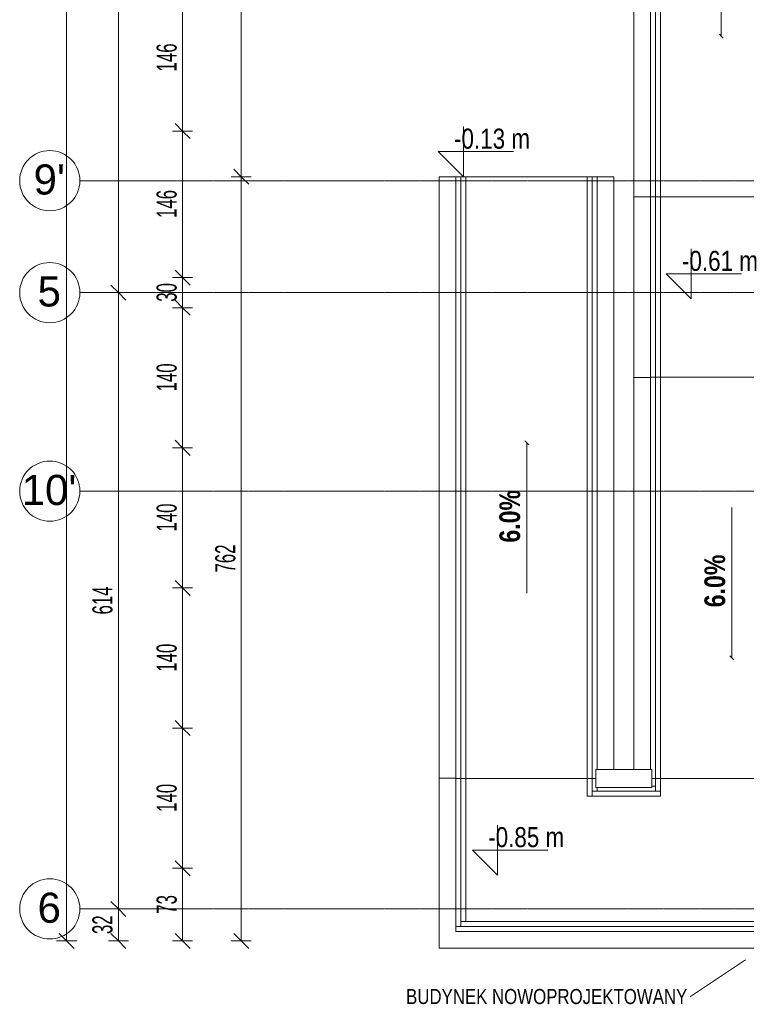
# Model space of a CAD drawing. Header units: millimetres. Extents: x -56965 to 15328, y -25411 to 16900.
# Tile 1 of 69: x -56467 to -49223, y -21776 to -11959. Entities that reach past the tile are written whole.
import ezdxf

# ---------------------------------------------------------------- set-up
doc = ezdxf.new("R2010")
doc.units = ezdxf.units.MM
doc.linetypes.add('Linia siatki', pattern=[22.225, 12.7, -3.175, 3.175, -3.175])
for name, color, linetype, lineweight in [('A-ANNO-DIMS', 7, 'Continuous', 5), ('A-ANNO-DIMS-100', 7, 'Continuous', 5), ('A-FLOR', 7, 'Continuous', 5), ('A-FLOR-HRAL', 7, 'Continuous', 5), ('A-WALL', 7, 'Continuous', 5), ('G-ANNO-DIMS', 7, 'Continuous', 5), ('G-ANNO-TEXT', 7, 'Continuous', 5), ('S-GRID', 7, 'Continuous', 5), ('S-GRID-IDEN', 7, 'Continuous', 5)]:
    doc.layers.add(name, color=color, linetype=linetype, lineweight=lineweight)
doc.styles.add('Arial_1', font='arial.ttf', dxfattribs={"width": 0.8, "height": 200})
doc.styles.add('Arial_2', font='arial.ttf', dxfattribs={"height": 300})
doc.styles.add('Arial_4', font='arial.ttf', dxfattribs={"width": 0.6, "height": 200})
doc.styles.add('Arial_5', font='arial.ttf', dxfattribs={"width": 0.8, "height": 150})
doc.styles.add('Arial_B', font='arialbd.ttf', dxfattribs={"width": 0.8, "height": 206.349206})
doc.dimstyles.new('REVIT_standard', dxfattribs={"dimscale": 304.8, "dimtxt": 204.05188, "dimasz": 0.492126, "dimexe": 0.328084, "dimexo": 0.0625, "dimgap": 0, "dimtad": 1, "dimdec": 0, "dimlfac": 0.1, "dimzin": 0, "dimdsep": 46, "dimtxsty": 'Arial_1', "dimblk1": 'OBLIQUE', "dimblk2": 'OBLIQUE', "dimsah": 1, "dimcen": 0.09, "dimazin": 0, "dimtfac": 1, "dimtdec": 4, "dimtix": 1, "dimtmove": 0, "dimatfit": 3, "dimfxl": 0.328084, "dimfxlon": 1, "dimtvp": 1, "dimtolj": 1, "dimtzin": 0, "dimarcsym": 2})
doc.dimstyles.new('standard_wielkość_otworów', dxfattribs={"dimscale": 304.8, "dimtxt": 204.05188, "dimasz": 0.492126, "dimexe": 0.328084, "dimexo": 0.0625, "dimgap": 0, "dimtad": 1, "dimdec": 0, "dimlfac": 0.1, "dimzin": 0, "dimdsep": 46, "dimtxsty": 'Arial_4', "dimblk1": 'OBLIQUE', "dimblk2": 'OBLIQUE', "dimsah": 1, "dimcen": 0.09, "dimazin": 0, "dimtfac": 1, "dimtdec": 4, "dimtix": 1, "dimtmove": 0, "dimatfit": 3, "dimfxl": 0.328084, "dimfxlon": 1, "dimtvp": 1, "dimtolj": 1, "dimtzin": 0, "dimarcsym": 2})
doc.dimstyles.new('standard_wielkość_otworów_1', dxfattribs={"dimscale": 304.8, "dimtxt": 204.05188, "dimasz": 0.492126, "dimexe": 0.328084, "dimexo": 0.0625, "dimgap": 0, "dimtad": 1, "dimdec": 0, "dimlfac": 0.1, "dimzin": 0, "dimdsep": 46, "dimtxsty": 'Arial_4', "dimblk1": 'OBLIQUE', "dimblk2": 'OBLIQUE', "dimsah": 1, "dimcen": 0.09, "dimazin": 0, "dimtfac": 1, "dimtdec": 4, "dimtix": 1, "dimtmove": 0, "dimatfit": 3, "dimfxl": 0.328084, "dimfxlon": 1, "dimtvp": 1, "dimtolj": 1, "dimtzin": 0, "dimarcsym": 2})

# ---------------------------------------------------------------- blocks, each defined once
blk = doc.blocks.new('Poręcz - Poręcz-1723505-PARTER')
at = {"layer": 'A-FLOR-HRAL'}
for p, q in [((-50128.4, -9124.4), (-50128.4, -13724.4)), ((-50078.4, -13724.4), (-50078.4, -9124.4)), ((-50178.4, -9184.4), (-50178.4, -13724.4))]:
    blk.add_line(p, q, dxfattribs=at)
at = {"layer": 'A-FLOR-HRAL', "flags": 128}
for points in [[(-50152.4, -9124.4), (-50146.9, -9124.4), (-50140.9, -9124.4), (-50135.7, -9124.4), (-50131.8, -9124.4), (-50129.3, -9124.4), (-50128.4, -9124.4)], [(-50128.4, -9124.4), (-50127.6, -9124.4), (-50125.1, -9124.4), (-50121.1, -9124.4), (-50115.9, -9124.4), (-50109.9, -9124.4), (-50103.4, -9124.4), (-50096.9, -9124.4), (-50090.9, -9124.4), (-50085.7, -9124.4), (-50081.8, -9124.4), (-50079.3, -9124.4), (-50078.4, -9124.4)], [(-50128.4, -13724.4), (-50129.3, -13724.4), (-50131.8, -13724.4), (-50135.7, -13724.4), (-50140.9, -13724.4), (-50146.9, -13724.4), (-50153.4, -13724.4), (-50159.9, -13724.4), (-50165.9, -13724.4), (-50171.1, -13724.4), (-50175.1, -13724.4), (-50177.6, -13724.4), (-50178.4, -13724.4)], [(-50078.4, -13724.4), (-50079.3, -13724.4), (-50081.8, -13724.4), (-50085.7, -13724.4), (-50090.9, -13724.4), (-50096.9, -13724.4), (-50103.4, -13724.4), (-50109.9, -13724.4), (-50115.9, -13724.4), (-50121.1, -13724.4), (-50125.1, -13724.4), (-50127.6, -13724.4), (-50128.4, -13724.4)]]:
    blk.add_lwpolyline(points, dxfattribs=at)
blk = doc.blocks.new('Poręcz - Poręcz-1724152-PARTER')
at = {"layer": 'A-FLOR-HRAL'}
for p, q in [((-50178.4, -13724.4), (-50178.4, -15524.4)), ((-50128.4, -13724.4), (-50178.4, -13724.4)), ((-50128.4, -13724.4), (-50128.4, -15524.4)), ((-50078.4, -13724.4), (-50128.4, -13724.4)), ((-50078.4, -15524.4), (-50078.4, -13724.4)), ((-50178.4, -15524.4), (-50128.4, -15524.4)), ((-50128.4, -15524.4), (-50078.4, -15524.4))]:
    blk.add_line(p, q, dxfattribs=at)
blk = doc.blocks.new('Poręcz - Poręcz-1724269-PARTER')
at = {"layer": 'A-FLOR-HRAL'}
for p, q in [((-50178.4, -15524.4), (-50178.4, -19434.4)), ((-50128.4, -15524.4), (-50128.4, -19524.4)), ((-50078.4, -19524.4), (-50078.4, -15524.4))]:
    blk.add_line(p, q, dxfattribs=at)
at = {"layer": 'A-FLOR-HRAL', "flags": 128}
for points in [[(-50178.4, -15524.4), (-50177.6, -15524.4), (-50175.1, -15524.4), (-50171.1, -15524.4), (-50165.9, -15524.4), (-50159.9, -15524.4), (-50153.4, -15524.4), (-50146.9, -15524.4), (-50140.9, -15524.4), (-50135.7, -15524.4), (-50131.8, -15524.4), (-50129.3, -15524.4), (-50128.4, -15524.4)], [(-50128.4, -15524.4), (-50127.6, -15524.4), (-50125.1, -15524.4), (-50121.1, -15524.4), (-50115.9, -15524.4), (-50109.9, -15524.4), (-50103.4, -15524.4), (-50096.9, -15524.4), (-50090.9, -15524.4), (-50085.7, -15524.4), (-50081.8, -15524.4), (-50079.3, -15524.4), (-50078.4, -15524.4)], [(-50128.4, -19524.4), (-50129.3, -19524.4), (-50131.8, -19524.4), (-50135.7, -19524.4), (-50140.9, -19524.4), (-50146.9, -19524.4), (-50153.4, -19524.4), (-50159.9, -19524.4), (-50163.5, -19524.4)], [(-50078.4, -19524.4), (-50079.3, -19524.4), (-50081.8, -19524.4), (-50085.7, -19524.4), (-50090.9, -19524.4), (-50096.9, -19524.4), (-50103.4, -19524.4), (-50109.9, -19524.4), (-50115.9, -19524.4), (-50121.1, -19524.4), (-50125.1, -19524.4), (-50127.6, -19524.4), (-50128.4, -19524.4)]]:
    blk.add_lwpolyline(points, dxfattribs=at)
blk = doc.blocks.new('Poręcz - Poręcz-1724362-PARTER')
at = {"layer": 'A-FLOR-HRAL'}
for p, q in [((-50808.4, -19524.4), (-50808.4, -19699.4)), ((-50758.4, -19524.4), (-50808.4, -19524.4)), ((-50758.4, -19699.4), (-50758.4, -19524.4)), ((-50723.3, -19524.4), (-50758.4, -19524.4)), ((-50128.4, -19524.4), (-50163.5, -19524.4)), ((-50128.4, -19524.4), (-50128.4, -19649.4)), ((-50078.4, -19524.4), (-50128.4, -19524.4)), ((-50078.4, -19649.4), (-50078.4, -19524.4)), ((-50708.4, -19614.3), (-50708.4, -19649.4)), ((-50708.4, -19649.4), (-50708.4, -19614.4)), ((-50163.5, -19599.4), (-50128.4, -19599.4)), ((-50128.4, -19599.4), (-50163.4, -19599.4)), ((-50808.4, -19699.4), (-50758.4, -19699.4)), ((-50078.4, -19649.4), (-50758.4, -19649.4)), ((-50758.4, -19649.4), (-50758.4, -19699.4)), ((-50758.4, -19699.4), (-50078.4, -19699.4)), ((-50128.4, -19649.4), (-50078.4, -19649.4)), ((-50078.4, -19699.4), (-50078.4, -19649.4))]:
    blk.add_line(p, q, dxfattribs=at)
blk = doc.blocks.new('Poręcz - Poręcz-1724559-PARTER')
at = {"layer": 'A-FLOR-HRAL'}
for p, q in [((-50808.4, -13524.4), (-50808.4, -19524.4)), ((-50758.4, -19524.4), (-50758.4, -13524.4)), ((-50708.4, -19434.4), (-50708.4, -13524.4))]:
    blk.add_line(p, q, dxfattribs=at)
at = {"layer": 'A-FLOR-HRAL', "flags": 128}
for points in [[(-50808.4, -13524.4), (-50807.6, -13524.4), (-50805.1, -13524.4), (-50801.1, -13524.4), (-50795.9, -13524.4), (-50789.9, -13524.4), (-50783.4, -13524.4), (-50776.9, -13524.4), (-50770.9, -13524.4), (-50765.7, -13524.4), (-50761.8, -13524.4), (-50759.3, -13524.4), (-50758.4, -13524.4)], [(-50758.4, -13524.4), (-50757.6, -13524.4), (-50755.1, -13524.4), (-50751.1, -13524.4), (-50745.9, -13524.4), (-50739.9, -13524.4), (-50733.4, -13524.4), (-50726.9, -13524.4), (-50720.9, -13524.4), (-50715.7, -13524.4), (-50711.8, -13524.4), (-50709.3, -13524.4), (-50708.4, -13524.4)], [(-50758.4, -19524.4), (-50759.3, -19524.4), (-50761.8, -19524.4), (-50765.7, -19524.4), (-50770.9, -19524.4), (-50776.9, -19524.4), (-50783.4, -19524.4), (-50789.9, -19524.4), (-50795.9, -19524.4), (-50801.1, -19524.4), (-50805.1, -19524.4), (-50807.6, -19524.4), (-50808.4, -19524.4)], [(-50723.3, -19524.4), (-50726.9, -19524.4), (-50733.4, -19524.4), (-50739.9, -19524.4), (-50745.9, -19524.4), (-50751.1, -19524.4), (-50755.1, -19524.4), (-50757.6, -19524.4), (-50758.4, -19524.4)]]:
    blk.add_lwpolyline(points, dxfattribs=at)
blk = doc.blocks.new('Poręcz - Poręcz-1734807-PARTER')
at = {"layer": 'A-FLOR-HRAL'}
for p, q in [((-52118.4, -13524.4), (-52118.4, -19524.4)), ((-52068.4, -13524.4), (-52068.4, -19524.4)), ((-52018.4, -19524.4), (-52018.4, -13524.4))]:
    blk.add_line(p, q, dxfattribs=at)
at = {"layer": 'A-FLOR-HRAL', "flags": 128}
for points in [[(-52118.4, -13524.4), (-52117.6, -13524.4), (-52115.1, -13524.4), (-52111.1, -13524.4), (-52105.9, -13524.4), (-52099.9, -13524.4), (-52093.4, -13524.4), (-52086.9, -13524.4), (-52080.9, -13524.4), (-52075.7, -13524.4), (-52071.8, -13524.4), (-52069.3, -13524.4), (-52068.4, -13524.4)], [(-52068.4, -13524.4), (-52067.6, -13524.4), (-52065.1, -13524.4), (-52061.1, -13524.4), (-52055.9, -13524.4), (-52049.9, -13524.4), (-52043.4, -13524.4), (-52036.9, -13524.4), (-52030.9, -13524.4), (-52025.7, -13524.4), (-52021.8, -13524.4), (-52019.3, -13524.4), (-52018.4, -13524.4)], [(-52068.4, -19524.4), (-52069.3, -19524.4), (-52071.8, -19524.4), (-52075.7, -19524.4), (-52080.9, -19524.4), (-52086.9, -19524.4), (-52093.4, -19524.4), (-52099.9, -19524.4), (-52105.9, -19524.4), (-52111.1, -19524.4), (-52115.1, -19524.4), (-52117.6, -19524.4), (-52118.4, -19524.4)], [(-52018.4, -19524.4), (-52019.3, -19524.4), (-52021.8, -19524.4), (-52025.7, -19524.4), (-52030.9, -19524.4), (-52036.9, -19524.4), (-52043.4, -19524.4), (-52049.9, -19524.4), (-52055.9, -19524.4), (-52061.1, -19524.4), (-52065.1, -19524.4), (-52067.6, -19524.4), (-52068.4, -19524.4)]]:
    blk.add_lwpolyline(points, dxfattribs=at)
blk = doc.blocks.new('Poręcz - Poręcz-1734916-PARTER')
at = {"layer": 'A-FLOR-HRAL'}
for p, q in [((-52118.4, -19524.4), (-52118.4, -20999.4)), ((-52068.4, -19524.4), (-52118.4, -19524.4)), ((-52068.4, -19524.4), (-52068.4, -20949.4)), ((-52018.4, -19524.4), (-52068.4, -19524.4)), ((-52018.4, -20949.4), (-52018.4, -19524.4)), ((-48868.4, -19524.4), (-48868.4, -20999.4)), ((-48818.4, -19524.4), (-48868.4, -19524.4)), ((-48818.4, -20999.4), (-48818.4, -19524.4)), ((-48768.4, -19524.4), (-48818.4, -19524.4)), ((-48768.4, -21049.4), (-48768.4, -19524.4)), ((-52068.4, -20999.4), (-52118.4, -20999.4)), ((-52118.4, -20999.4), (-52068.4, -20999.4)), ((-52118.4, -20999.4), (-52118.4, -21049.4)), ((-48868.4, -20949.4), (-52068.4, -20949.4)), ((-52068.4, -20949.4), (-52018.4, -20949.4)), ((-52068.4, -20949.4), (-52068.4, -20999.4)), ((-52068.4, -20999.4), (-48868.4, -20999.4)), ((-48868.4, -20999.4), (-48868.4, -20949.4)), ((-48868.4, -20999.4), (-48818.4, -20999.4)), ((-48818.4, -20999.4), (-48818.4, -21049.4)), ((-48818.4, -21049.4), (-48818.4, -20999.4)), ((-52118.4, -21049.4), (-48818.4, -21049.4)), ((-48818.4, -21049.4), (-48768.4, -21049.4))]:
    blk.add_line(p, q, dxfattribs=at)
blk = doc.blocks.new('Siatka - SOsi_Sybol osi-348494-PARTER')
at = {"layer": 'S-GRID-IDEN', "color": 142, "true_color": 0x0080c0}
blk.add_circle((0, 0), 3, dxfattribs=at)
blk = doc.blocks.new('DIMBLOCK40-PARTER')
at = {"layer": 'A-ANNO-DIMS-100', "color": 250, "true_color": 0x303030, "transparency": 16777216}
for p, q in [((-55998.7, 10155.6), (-56073.7, 10230.6)), ((-55998.7, 10155.6), (-56098.7, 10155.6)), ((-55998.7, -21144.4), (-55998.7, 10155.6)), ((-55998.7, 10155.6), (-55923.7, 10080.6)), ((-55998.7, 10155.6), (-55898.7, 10155.6)), ((-55998.7, -21144.4), (-56073.7, -21069.4)), ((-55998.7, -21144.4), (-56098.7, -21144.4)), ((-55998.7, -21144.4), (-55923.7, -21219.4)), ((-55998.7, -21144.4), (-55898.7, -21144.4))]:
    blk.add_line(p, q, dxfattribs=at)
at = {"layer": 'A-ANNO-DIMS-100', "color": 0, "transparency": 16777216, "insert": (-56258.3, -5739.3), "char_height": 200, "width": 587.669, "attachment_point": 1, "rotation": 90, "line_spacing_factor": 0.941778, "style": 'Arial_1'}
blk.add_mtext('3130', dxfattribs=at)
blk = doc.blocks.new('_Oblique')
at = {"color": 0, "linetype": 'ByBlock', "lineweight": -2}
blk.add_line((-0.5, -0.5), (0.5, 0.5), dxfattribs=at)
blk = doc.blocks.new('DIMBLOCK72-PARTER')
at = {"layer": 'A-ANNO-DIMS-100', "color": 250, "true_color": 0x303030, "transparency": 16777216}
for p, q in [((-54842.4, -11608.4), (-54917.4, -11533.4)), ((-54842.4, -11608.4), (-54942.4, -11608.4)), ((-54842.4, -11608.4), (-54842.4, -13069.4)), ((-54842.4, -11608.4), (-54767.4, -11683.4)), ((-54842.4, -11608.4), (-54742.4, -11608.4)), ((-54842.4, -13069.4), (-54917.4, -12994.4)), ((-54842.4, -13069.4), (-54942.4, -13069.4)), ((-54842.4, -13069.4), (-54767.4, -13144.4)), ((-54842.4, -13069.4), (-54742.4, -13069.4))]:
    blk.add_line(p, q, dxfattribs=at)
at = {"layer": 'A-ANNO-DIMS-100', "color": 0, "transparency": 16777216, "insert": (-55102, -12475.5), "char_height": 200, "width": 327.739, "attachment_point": 1, "rotation": 90, "line_spacing_factor": 0.941778, "style": 'Arial_4'}
blk.add_mtext('146', dxfattribs=at)
blk = doc.blocks.new('DIMBLOCK73-PARTER')
at = {"layer": 'A-ANNO-DIMS-100', "color": 250, "true_color": 0x303030, "transparency": 16777216}
for p, q in [((-54842.4, -13069.4), (-54917.4, -12994.4)), ((-54842.4, -13069.4), (-54942.4, -13069.4)), ((-54842.4, -13069.4), (-54842.4, -14530.4)), ((-54842.4, -13069.4), (-54767.4, -13144.4)), ((-54842.4, -13069.4), (-54742.4, -13069.4)), ((-54842.4, -14530.4), (-54917.4, -14455.4)), ((-54842.4, -14530.4), (-54942.4, -14530.4)), ((-54842.4, -14530.4), (-54767.4, -14605.4)), ((-54842.4, -14530.4), (-54742.4, -14530.4))]:
    blk.add_line(p, q, dxfattribs=at)
at = {"layer": 'A-ANNO-DIMS-100', "color": 0, "transparency": 16777216, "insert": (-55102, -13936.5), "char_height": 200, "width": 327.739, "attachment_point": 1, "rotation": 90, "line_spacing_factor": 0.941778, "style": 'Arial_4'}
blk.add_mtext('146', dxfattribs=at)
blk = doc.blocks.new('DIMBLOCK74-PARTER')
at = {"layer": 'A-ANNO-DIMS-100', "color": 250, "true_color": 0x303030, "transparency": 16777216}
for p, q in [((-54842.4, -14530.4), (-54917.4, -14455.4)), ((-54842.4, -14530.4), (-54942.4, -14530.4)), ((-54842.4, -14530.4), (-54842.4, -14830.4)), ((-54842.4, -14530.4), (-54767.4, -14605.4)), ((-54842.4, -14530.4), (-54742.4, -14530.4)), ((-54842.4, -14830.4), (-54917.4, -14755.4)), ((-54842.4, -14830.4), (-54942.4, -14830.4)), ((-54842.4, -14830.4), (-54767.4, -14905.4)), ((-54842.4, -14830.4), (-54742.4, -14830.4))]:
    blk.add_line(p, q, dxfattribs=at)
at = {"layer": 'A-ANNO-DIMS-100', "color": 0, "transparency": 16777216, "insert": (-55102, -14771.4), "char_height": 200, "width": 218.492, "attachment_point": 1, "rotation": 90, "line_spacing_factor": 0.941778, "style": 'Arial_4'}
blk.add_mtext('30', dxfattribs=at)
blk = doc.blocks.new('DIMBLOCK75-PARTER')
at = {"layer": 'A-ANNO-DIMS-100', "color": 250, "true_color": 0x303030, "transparency": 16777216}
for p, q in [((-54842.4, -14830.4), (-54917.4, -14755.4)), ((-54842.4, -14830.4), (-54942.4, -14830.4)), ((-54842.4, -14830.4), (-54842.4, -16227.7)), ((-54842.4, -14830.4), (-54767.4, -14905.4)), ((-54842.4, -14830.4), (-54742.4, -14830.4)), ((-54842.4, -16227.7), (-54917.4, -16152.7)), ((-54842.4, -16227.7), (-54942.4, -16227.7)), ((-54842.4, -16227.7), (-54767.4, -16302.7)), ((-54842.4, -16227.7), (-54742.4, -16227.7))]:
    blk.add_line(p, q, dxfattribs=at)
at = {"layer": 'A-ANNO-DIMS-100', "color": 0, "transparency": 16777216, "insert": (-55102, -15665.6), "char_height": 200, "width": 327.739, "attachment_point": 1, "rotation": 90, "line_spacing_factor": 0.941778, "style": 'Arial_4'}
blk.add_mtext('140', dxfattribs=at)
blk = doc.blocks.new('DIMBLOCK76-PARTER')
at = {"layer": 'A-ANNO-DIMS-100', "color": 250, "true_color": 0x303030, "transparency": 16777216}
for p, q in [((-54842.4, -16227.7), (-54917.4, -16152.7)), ((-54842.4, -16227.7), (-54942.4, -16227.7)), ((-54842.4, -16227.7), (-54842.4, -17624.9)), ((-54842.4, -16227.7), (-54767.4, -16302.7)), ((-54842.4, -16227.7), (-54742.4, -16227.7)), ((-54842.4, -17624.9), (-54917.4, -17549.9)), ((-54842.4, -17624.9), (-54942.4, -17624.9)), ((-54842.4, -17624.9), (-54767.4, -17699.9)), ((-54842.4, -17624.9), (-54742.4, -17624.9))]:
    blk.add_line(p, q, dxfattribs=at)
at = {"layer": 'A-ANNO-DIMS-100', "color": 0, "transparency": 16777216, "insert": (-55102, -17062.8), "char_height": 200, "width": 327.739, "attachment_point": 1, "rotation": 90, "line_spacing_factor": 0.941778, "style": 'Arial_4'}
blk.add_mtext('140', dxfattribs=at)
blk = doc.blocks.new('DIMBLOCK77-PARTER')
at = {"layer": 'A-ANNO-DIMS-100', "color": 250, "true_color": 0x303030, "transparency": 16777216}
for p, q in [((-54842.4, -17624.9), (-54917.4, -17549.9)), ((-54842.4, -17624.9), (-54942.4, -17624.9)), ((-54842.4, -17624.9), (-54842.4, -19022.2)), ((-54842.4, -17624.9), (-54767.4, -17699.9)), ((-54842.4, -17624.9), (-54742.4, -17624.9)), ((-54842.4, -19022.2), (-54942.4, -19022.2)), ((-54842.4, -19022.2), (-54917.4, -18947.2)), ((-54842.4, -19022.2), (-54767.4, -19097.2)), ((-54842.4, -19022.2), (-54742.4, -19022.2))]:
    blk.add_line(p, q, dxfattribs=at)
at = {"layer": 'A-ANNO-DIMS-100', "color": 0, "transparency": 16777216, "insert": (-55102, -18460.1), "char_height": 200, "width": 327.739, "attachment_point": 1, "rotation": 90, "line_spacing_factor": 0.941778, "style": 'Arial_4'}
blk.add_mtext('140', dxfattribs=at)
blk = doc.blocks.new('DIMBLOCK78-PARTER')
at = {"layer": 'A-ANNO-DIMS-100', "color": 250, "true_color": 0x303030, "transparency": 16777216}
for p, q in [((-54842.4, -19022.2), (-54942.4, -19022.2)), ((-54842.4, -19022.2), (-54917.4, -18947.2)), ((-54842.4, -19022.2), (-54842.4, -20419.4)), ((-54842.4, -19022.2), (-54767.4, -19097.2)), ((-54842.4, -19022.2), (-54742.4, -19022.2)), ((-54842.4, -20419.4), (-54917.4, -20344.4)), ((-54842.4, -20419.4), (-54942.4, -20419.4)), ((-54842.4, -20419.4), (-54767.4, -20494.4)), ((-54842.4, -20419.4), (-54742.4, -20419.4))]:
    blk.add_line(p, q, dxfattribs=at)
at = {"layer": 'A-ANNO-DIMS-100', "color": 0, "transparency": 16777216, "insert": (-55102, -19857.3), "char_height": 200, "width": 327.739, "attachment_point": 1, "rotation": 90, "line_spacing_factor": 0.941778, "style": 'Arial_4'}
blk.add_mtext('140', dxfattribs=at)
blk = doc.blocks.new('DIMBLOCK79-PARTER')
at = {"layer": 'A-ANNO-DIMS-100', "color": 250, "true_color": 0x303030, "transparency": 16777216}
for p, q in [((-54842.4, -20419.4), (-54917.4, -20344.4)), ((-54842.4, -20419.4), (-54942.4, -20419.4)), ((-54842.4, -20419.4), (-54842.4, -21144.4)), ((-54842.4, -20419.4), (-54767.4, -20494.4)), ((-54842.4, -20419.4), (-54742.4, -20419.4)), ((-54842.4, -21144.4), (-54917.4, -21069.4)), ((-54842.4, -21144.4), (-54942.4, -21144.4)), ((-54842.4, -21144.4), (-54767.4, -21219.4)), ((-54842.4, -21144.4), (-54742.4, -21144.4))]:
    blk.add_line(p, q, dxfattribs=at)
at = {"layer": 'A-ANNO-DIMS-100', "color": 0, "transparency": 16777216, "insert": (-55102, -20872.9), "char_height": 200, "width": 218.492, "attachment_point": 1, "rotation": 90, "line_spacing_factor": 0.941778, "style": 'Arial_4'}
blk.add_mtext('73', dxfattribs=at)
blk = doc.blocks.new('Rzędne punktów - Znacznik rzędnej-348474-PARTER')
at = {"layer": 'G-ANNO-DIMS'}
for p, q in [((0, 0), (0, 5)), ((-2.5, 2.5), (0, 0)), ((-2.5, 2.5), (5, 2.5))]:
    blk.add_line(p, q, dxfattribs=at)
blk = doc.blocks.new('DIMBLOCK279-PARTER')
at = {"layer": 'A-ANNO-DIMS-100', "color": 250, "true_color": 0x303030, "transparency": 16777216}
for p, q in [((-55482.6, -20824.4), (-55557.6, -20749.4)), ((-55482.6, -20824.4), (-55582.6, -20824.4)), ((-55482.6, -21144.4), (-55482.6, -20824.4)), ((-55482.6, -20824.4), (-55407.6, -20899.4)), ((-55482.6, -20824.4), (-55382.6, -20824.4)), ((-55482.6, -21144.4), (-55557.6, -21069.4)), ((-55482.6, -21144.4), (-55582.6, -21144.4)), ((-55482.6, -21144.4), (-55407.6, -21219.4)), ((-55482.6, -21144.4), (-55382.6, -21144.4))]:
    blk.add_line(p, q, dxfattribs=at)
at = {"layer": 'A-ANNO-DIMS-100', "color": 0, "transparency": 16777216, "insert": (-55742.2, -21075.4), "char_height": 200, "width": 218.492, "attachment_point": 1, "rotation": 90, "line_spacing_factor": 0.941778, "style": 'Arial_4'}
blk.add_mtext('32', dxfattribs=at)
blk = doc.blocks.new('DIMBLOCK280-PARTER')
at = {"layer": 'A-ANNO-DIMS-100', "color": 250, "true_color": 0x303030, "transparency": 16777216}
for p, q in [((-55482.6, -14680.4), (-55557.6, -14605.4)), ((-55482.6, -14680.4), (-55582.6, -14680.4)), ((-55482.6, -20824.4), (-55482.6, -14680.4)), ((-55482.6, -14680.4), (-55407.6, -14755.4)), ((-55482.6, -14680.4), (-55382.6, -14680.4)), ((-55482.6, -20824.4), (-55557.6, -20749.4)), ((-55482.6, -20824.4), (-55582.6, -20824.4)), ((-55482.6, -20824.4), (-55407.6, -20899.4)), ((-55482.6, -20824.4), (-55382.6, -20824.4))]:
    blk.add_line(p, q, dxfattribs=at)
at = {"layer": 'A-ANNO-DIMS-100', "color": 0, "transparency": 16777216, "insert": (-55742.2, -17889), "char_height": 200, "width": 327.739, "attachment_point": 1, "rotation": 90, "line_spacing_factor": 0.941778, "style": 'Arial_4'}
blk.add_mtext('614', dxfattribs=at)
blk = doc.blocks.new('DIMBLOCK281-PARTER')
at = {"layer": 'A-ANNO-DIMS-100', "color": 250, "true_color": 0x303030, "transparency": 16777216}
for p, q in [((-55482.6, -8536.4), (-55582.6, -8536.4)), ((-55482.6, -8536.4), (-55557.6, -8461.4)), ((-55482.6, -14680.4), (-55482.6, -8536.4)), ((-55482.6, -8536.4), (-55407.6, -8611.4)), ((-55482.6, -8536.4), (-55382.6, -8536.4)), ((-55482.6, -14680.4), (-55557.6, -14605.4)), ((-55482.6, -14680.4), (-55582.6, -14680.4)), ((-55482.6, -14680.4), (-55407.6, -14755.4)), ((-55482.6, -14680.4), (-55382.6, -14680.4))]:
    blk.add_line(p, q, dxfattribs=at)
at = {"layer": 'A-ANNO-DIMS-100', "color": 0, "transparency": 16777216, "insert": (-55742.2, -11745), "char_height": 200, "width": 327.739, "attachment_point": 1, "rotation": 90, "line_spacing_factor": 0.941778, "style": 'Arial_4'}
blk.add_mtext('614', dxfattribs=at)
blk = doc.blocks.new('DIMBLOCK324-PARTER')
at = {"layer": 'A-ANNO-DIMS-100', "color": 250, "true_color": 0x303030, "transparency": 16777216}
for p, q in [((-54257.6, -13524.4), (-54357.6, -13524.4)), ((-54257.6, -13524.4), (-54332.6, -13449.4)), ((-54257.6, -21144.4), (-54257.6, -13524.4)), ((-54257.6, -13524.4), (-54182.6, -13599.4)), ((-54257.6, -13524.4), (-54157.6, -13524.4)), ((-54257.6, -21144.4), (-54332.6, -21069.4)), ((-54257.6, -21144.4), (-54357.6, -21144.4)), ((-54257.6, -21144.4), (-54182.6, -21219.4)), ((-54257.6, -21144.4), (-54157.6, -21144.4))]:
    blk.add_line(p, q, dxfattribs=at)
at = {"layer": 'A-ANNO-DIMS-100', "color": 0, "transparency": 16777216, "insert": (-54517.2, -17471), "char_height": 200, "width": 327.739, "attachment_point": 1, "rotation": 90, "line_spacing_factor": 0.941778, "style": 'Arial_4'}
blk.add_mtext('762', dxfattribs=at)
blk = doc.blocks.new('DIMBLOCK325-PARTER')
at = {"layer": 'A-ANNO-DIMS-100', "color": 250, "true_color": 0x303030, "transparency": 16777216}
for p, q in [((-54257.6, -9224), (-54357.6, -9224)), ((-54257.6, -9224), (-54332.6, -9149)), ((-54257.6, -13524.4), (-54257.6, -9224)), ((-54257.6, -9224), (-54182.6, -9299)), ((-54257.6, -9224), (-54157.6, -9224)), ((-54257.6, -13524.4), (-54357.6, -13524.4)), ((-54257.6, -13524.4), (-54332.6, -13449.4)), ((-54257.6, -13524.4), (-54182.6, -13599.4)), ((-54257.6, -13524.4), (-54157.6, -13524.4))]:
    blk.add_line(p, q, dxfattribs=at)
at = {"layer": 'A-ANNO-DIMS-100', "color": 0, "transparency": 16777216, "insert": (-54517.2, -11510.8), "char_height": 200, "width": 327.739, "attachment_point": 1, "rotation": 90, "line_spacing_factor": 0.941778, "style": 'Arial_4'}
blk.add_mtext('430', dxfattribs=at)

msp = doc.modelspace()

# ---------------------------------------------------------------- linework, layer by layer
at = {"layer": 'A-FLOR', "color": 252, "true_color": 0x838383}
msp.add_line((-52018.41602, -13524.40745), (-50808.41602, -13524.40745), dxfattribs=at)
at = {"layer": 'A-FLOR', "color": 9, "true_color": 0xc2c2c2}
for p, q in [((-48868.41602, -13724.40745), (-50078.41602, -13724.40745)), ((-48868.41602, -15524.40745), (-50078.41602, -15524.40745)), ((-52018.41602, -19524.40745), (-50808.41602, -19524.40745)), ((-48868.41602, -19524.40745), (-50078.41602, -19524.40745))]:
    msp.add_line(p, q, dxfattribs=at)
at = {"layer": 'A-WALL'}
for p, q in [((-50343.41602, -19434.40745), (-50343.41602, -9224.40745)), ((-52283.41602, -21214.40745), (-52283.41602, -13524.40745)), ((-52283.41602, -13524.40745), (-52118.41602, -13524.40745)), ((-50708.41602, -13524.40745), (-50543.41602, -13524.40745)), ((-50543.41602, -13524.40745), (-50543.41602, -19434.40745)), ((-50178.41503, -13726.50335), (-50343.41602, -13726.50335)), ((-50178.41558, -15526.50335), (-50343.41602, -15526.50335)), ((-50723.41602, -19434.40745), (-50163.41602, -19434.40745)), ((-50723.41602, -19434.40745), (-50723.41602, -19614.40745)), ((-50163.41602, -19614.40745), (-50163.41602, -19434.40745)), ((-52118.41573, -19522.31156), (-52283.41602, -19522.31156)), ((-50163.41602, -19614.40745), (-50723.41602, -19614.40745)), ((-48413.41602, -21214.40745), (-52283.41602, -21214.40745))]:
    msp.add_line(p, q, dxfattribs=at)
at = {"layer": 'G-ANNO-DIMS'}
for p, q in [((-49472.03358, -10625.15889), (-49472.03358, -12125.15889)), ((-49472.03358, -12125.15889), (-49491.87733, -12105.31514)), ((-49472.03358, -12125.15889), (-49452.18983, -12145.00264)), ((-51410.05179, -16176.93946), (-51429.89554, -16157.09571)), ((-51410.05179, -16176.93946), (-51390.20804, -16196.78321)), ((-51410.05179, -17676.93946), (-51410.05179, -16176.93946)), ((-49366.17544, -16821.93142), (-49366.17544, -18321.93142)), ((-49366.17544, -18321.93142), (-49386.01919, -18302.08767)), ((-49366.17544, -18321.93142), (-49346.33169, -18341.77517))]:
    msp.add_line(p, q, dxfattribs=at)
at = {"layer": 'G-ANNO-DIMS', "color": 1, "true_color": 0xff0000}
msp.add_line((-52018.41602, -13524.40745), (-52043.4906, -13524.40745), dxfattribs=at)
at = {"layer": 'G-ANNO-TEXT', "color": 4, "true_color": 0x00ffff}
for p, q in [((-49232.6426, -21332.98203), (-49778.55372, -21697.88852)), ((-49778.55372, -21697.88852), (-49783.51205, -21697.88852))]:
    msp.add_line(p, q, dxfattribs=at)
at = {"layer": 'S-GRID', "linetype": 'Linia siatki'}
for p, q in [((-55866.74056, -13564.40745), (1287.74041, -13564.40745)), ((-55866.74056, -14680.40745), (1287.74041, -14680.40745)), ((-55866.74056, -16659.40745), (1287.74041, -16659.40745)), ((-55866.74056, -20824.40745), (1287.74041, -20824.40745))]:
    msp.add_line(p, q, dxfattribs=at)

# ---------------------------------------------------------------- block references
at = {"layer": 'A-FLOR-HRAL'}
for name in ['Poręcz - Poręcz-1723505-PARTER', 'Poręcz - Poręcz-1734807-PARTER', 'Poręcz - Poręcz-1724559-PARTER', 'Poręcz - Poręcz-1724152-PARTER', 'Poręcz - Poręcz-1724269-PARTER', 'Poręcz - Poręcz-1734916-PARTER', 'Poręcz - Poręcz-1724362-PARTER']:
    msp.add_blockref(name, (0, 0), dxfattribs=at)
at = {"layer": 'G-ANNO-DIMS', "xscale": 99.99999999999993, "yscale": 99.99999999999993, "zscale": 99.99999999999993}
for p in [(-52043.4906, -13524.40745), (-49771.22532, -14742.6333), (-51702.67504, -20487.98743)]:
    msp.add_blockref('Rzędne punktów - Znacznik rzędnej-348474-PARTER', p, dxfattribs=at)
at = {"layer": 'S-GRID-IDEN', "color": 142, "true_color": 0x0080c0, "xscale": 99.99999999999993, "yscale": 99.99999999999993, "zscale": 99.99999999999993, "rotation": 269.9999999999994}
for p in [(-56166.74056, -13564.40745), (-56166.74056, -14680.40745), (-56166.74056, -16659.40745), (-56166.74056, -20824.40745)]:
    msp.add_blockref('Siatka - SOsi_Sybol osi-348494-PARTER', p, dxfattribs=at)

# ---------------------------------------------------------------- texts
at = {"layer": 'G-ANNO-DIMS', "color": 1, "true_color": 0xff0000, "char_height": 200, "width": 896.1585219, "attachment_point": 1, "line_spacing_factor": 0.941778, "style": 'Arial_1'}
for s, insert in [('-0.13 m', (-52136.88999, -13045.34374)), ('-0.61 m', (-49864.6247, -14263.56959)), ('-0.85 m', (-51796.07443, -20008.92371))]:
    msp.add_mtext(s, dxfattribs=dict(at, insert=insert))
at = {"layer": 'G-ANNO-DIMS', "char_height": 206.349206, "width": 590.0934529, "attachment_point": 1, "rotation": 90, "line_spacing_factor": 0.941778, "style": 'Arial_B'}
for insert in [(-51684.41829, -17172.81173), (-49640.54194, -17817.80369)]:
    msp.add_mtext('6.0%', dxfattribs=dict(at, insert=insert))
at = {"layer": 'G-ANNO-TEXT', "color": 4, "true_color": 0x00ffff, "insert": (-52614.55372, -21622.88852), "char_height": 150, "width": 3431.2225, "attachment_point": 1, "style": 'Arial_5'}
msp.add_mtext('BUDYNEK NOWOPROJEKTOWANY', dxfattribs=at)
at = {"layer": 'S-GRID-IDEN', "color": 142, "true_color": 0x0080c0, "char_height": 300, "attachment_point": 1, "style": 'Arial_2'}
for s, insert, width in [("9'", (-56328.28597, -13402.51464), 384.81), ('\\fArial|b0|i0|c238|p34|;5', (-56288.78597, -14518.51464), 288.6075), ("10'", (-56447.28597, -16497.51464), 673.4175), ('\\fArial|b0|i0|c238|p34|;6', (-56288.78597, -20662.51464), 288.6075)]:
    msp.add_mtext(s, dxfattribs=dict(at, insert=insert, width=width))

# ---------------------------------------------------------------- dimensions: what is measured, and where the dimension line sits
at = {"layer": 'A-ANNO-DIMS', "color": 250, "true_color": 0x303030}
for base, p1, p2, dimstyle, override, picture, middle in [((-55998.67947, 10155.59255), (-55898.67947, -21144.40745), (-55898.67947, 10155.59255), 'REVIT_standard', {"dimpost": '<>', "dimfxl": 31300}, 'DIMBLOCK40-PARTER', (-56100.86228, -5494.40745)), ((-55482.55749, -8536.40745), (-55582.55749, -14680.40745), (-55382.55749, -8536.40745), 'standard_wielkość_otworów', {"dimpost": '<>', "dimfxl": 6147.254346}, 'DIMBLOCK281-PARTER', (-55584.67209, -11608.40745)), ((-54257.57289, -9224.00745), (-54157.57289, -13524.40745), (-54157.57289, -9224.00745), 'standard_wielkość_otworów_1', {"dimpost": '<>', "dimfxl": 4300.4}, 'DIMBLOCK325-PARTER', (-54359.7557, -11374.20745)), ((-54842.39456, -13069.40745), (-54742.39456, -11608.40745), (-54742.39456, -13069.40745), 'standard_wielkość_otworów', {"dimpost": '<>', "dimfxl": 1461}, 'DIMBLOCK72-PARTER', (-54944.50916, -12338.90745)), ((-54842.39456, -14530.40745), (-54742.39456, -13069.40745), (-54742.39456, -14530.40745), 'standard_wielkość_otworów', {"dimpost": '<>', "dimfxl": 1461}, 'DIMBLOCK73-PARTER', (-54944.50916, -13799.90745)), ((-54257.57289, -13524.40745), (-54157.57289, -21144.40745), (-54157.57289, -13524.40745), 'standard_wielkość_otworów_1', {"dimpost": '<>', "dimfxl": 7620}, 'DIMBLOCK324-PARTER', (-54359.68749, -17334.40745)), ((-54842.39456, -14830.40745), (-54742.39456, -14530.40745), (-54742.39456, -14830.40745), 'standard_wielkość_otworów', {"dimpost": '<>', "dimfxl": 300}, 'DIMBLOCK74-PARTER', (-54944.57738, -14680.40745)), ((-55482.55749, -14680.40745), (-55582.55749, -20824.40745), (-55582.55749, -14680.40745), 'standard_wielkość_otworów', {"dimpost": '<>', "dimfxl": 6144}, 'DIMBLOCK280-PARTER', (-55584.67209, -17752.40745)), ((-54842.39456, -16227.65745), (-54742.39456, -14830.40745), (-54742.39456, -16227.65745), 'standard_wielkość_otworów', {"dimpost": '<>', "dimfxl": 1397.25}, 'DIMBLOCK75-PARTER', (-54944.50916, -15529.03245)), ((-54842.39456, -17624.90745), (-54742.39456, -16227.65745), (-54742.39456, -17624.90745), 'standard_wielkość_otworów', {"dimpost": '<>', "dimfxl": 1397.25}, 'DIMBLOCK76-PARTER', (-54944.50916, -16926.28245)), ((-54842.39456, -19022.15745), (-54742.39456, -17624.90745), (-54742.39456, -19022.15745), 'standard_wielkość_otworów', {"dimpost": '<>', "dimfxl": 1397.25}, 'DIMBLOCK77-PARTER', (-54944.50916, -18323.53245)), ((-54842.39456, -20419.40745), (-54742.39456, -19022.15745), (-54742.39456, -20419.40745), 'standard_wielkość_otworów', {"dimpost": '<>', "dimfxl": 1397.25}, 'DIMBLOCK78-PARTER', (-54944.50916, -19720.78245)), ((-54842.3945646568, -21144.4074520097), (-54742.3945646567, -20419.4074520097), (-54742.3945646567, -21144.4074520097), 'standard_wielkość_otworów', {"dimpost": '<>', "dimfxl": 725}, 'DIMBLOCK79-PARTER', (-54944.5773756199, -20781.9074520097)), ((-55482.55749, -20824.40745), (-55382.55749, -21144.40745), (-55582.55749, -20824.40745), 'standard_wielkość_otworów', {"dimpost": '<>', "dimfxl": 377.359245}, 'DIMBLOCK279-PARTER', (-55584.74031, -20984.40745))]:
    dim = msp.add_linear_dim(base=base, p1=p1, p2=p2, angle=90, dimstyle=dimstyle, override=override, dxfattribs=at)
    dim.commit()
    dim.dimension.update_dxf_attribs({"geometry": picture, "text_midpoint": middle})

doc.saveas('drawing.dxf')
